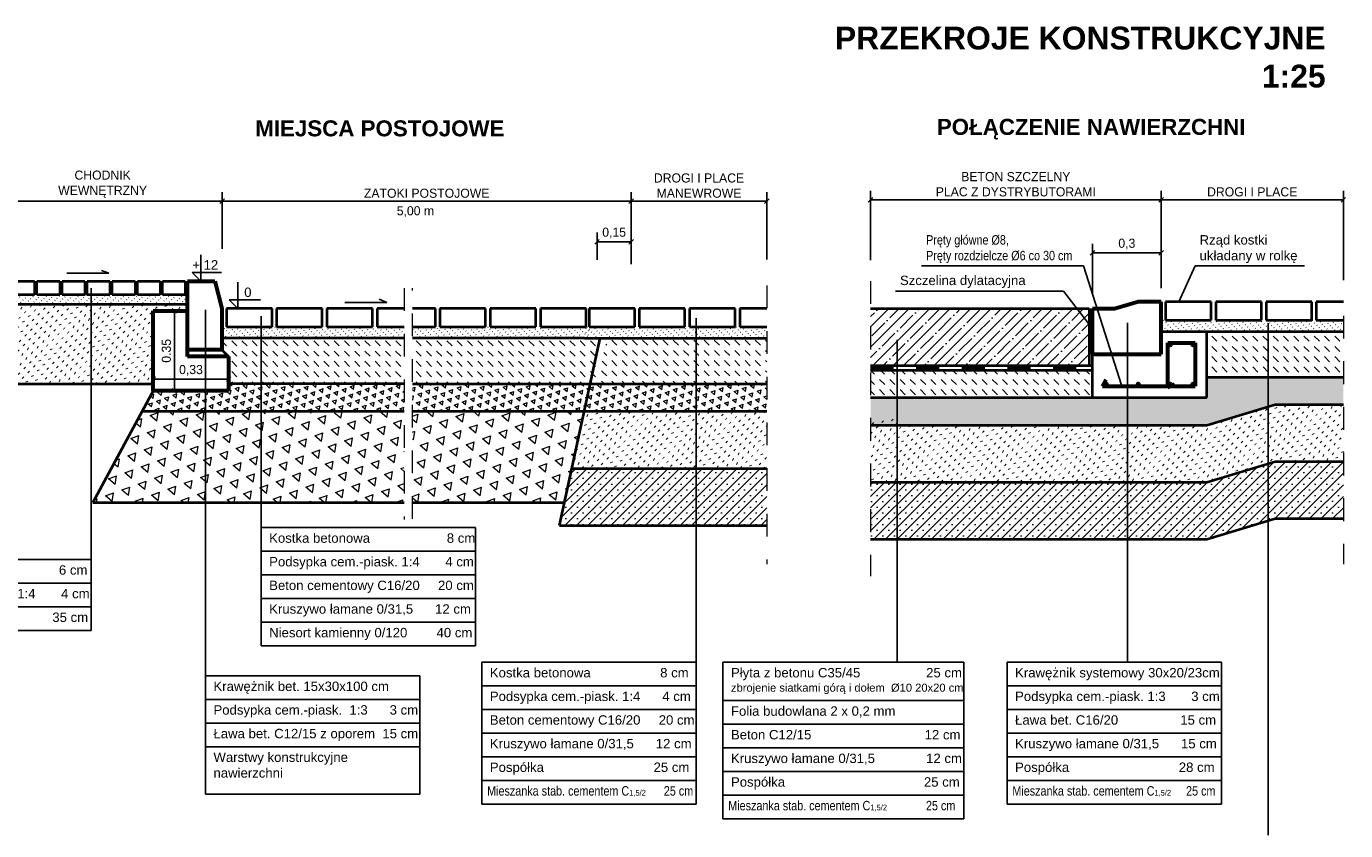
# Model space of a CAD drawing. Header units: millimetres. Extents: x 104.4 to 145.9, y 287.2 to 338.2.
# Tile 11 of 12: x 133.5 to 139.3, y 314.6 to 318.2. Entities that reach past the tile are written whole.
import ezdxf

# ---------------------------------------------------------------- set-up
doc = ezdxf.new("R2010")
doc.units = ezdxf.units.MM
doc.linetypes.add('ACAD_ISO03W100', pattern=[30, 12, -18])
doc.linetypes.add('DASHED2', pattern=[9.525, 6.35, -3.175])
doc.layers.get('0').update_dxf_attribs({"lineweight": 40})
for name, color, linetype, lineweight in [('beton', 5, 'Continuous', 60), ('IZOLACJA', 6, 'ACAD_ISO03W100', 100), ('kostka', 7, 'Continuous', 40), ('kostka mniejsza', 7, 'Continuous', 40), ('opis', 7, 'Continuous', 25), ('POSPÓŁKA', 1, 'Continuous', 40), ('wymiary', 5, 'Continuous', 15), ('wymiaty', 5, 'Continuous', 18), ('wypełnienie', 3, 'Continuous', 13)]:
    doc.layers.add(name, color=color, linetype=linetype, lineweight=lineweight)
doc.dimstyles.new('Copy of ISO-25', dxfattribs={"dimtxt": 0.04, "dimasz": 0.02, "dimexe": 0.04, "dimexo": 0.06, "dimgap": 0.015, "dimtad": 1, "dimtxsty": 'Standard', "dimblk": 'OBLIQUE', "dimcen": 2.5, "dimadec": 0, "dimazin": 0, "dimtfac": 1, "dimtmove": 0, "dimatfit": 3, "dimfxl": 1, "dimarcsym": 0})
pattern_1 = [(45, (-0.660316, -9.613237), (-0.0252569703, 0.0252569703), []), (45, (-0.63506, -9.613237), (-0.0252569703, 0.0252569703), [0, -0.03571875])]
pattern_2 = [(315, (8.407225, 19.820067), (0.0141421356, 0.0141421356), [0.002, -0.012])]

# ---------------------------------------------------------------- blocks, each defined once
blk = doc.blocks.new('_Oblique')
at = {"layer": 'beton', "color": 0, "lineweight": -2}
blk.add_line((-0.5, -0.5), (0.5, 0.5), dxfattribs=at)
blk = doc.blocks.new('*D542')
at = {"layer": 'Defpoints', "color": 0, "transparency": 16777216}
for p in [(136.7339, 317.3901), (136.1401, 317.054), (136.7339, 317.0747)]:
    blk.add_point(p, dxfattribs=at)
at = {"layer": 'wymiary', "color": 0, "lineweight": -2, "transparency": 16777216}
for p, q in [((136.1401, 317.114), (136.1401, 317.4301)), ((136.7339, 317.1347), (136.7339, 317.4301)), ((136.1401, 317.3901), (136.7339, 317.3901))]:
    blk.add_line(p, q, dxfattribs=at)
at = {"layer": 'wymiary', "color": 0, "lineweight": -2, "transparency": 16777216, "xscale": 0.02, "yscale": 0.02, "zscale": 0.02, "rotation": 180}
blk.add_blockref('_Oblique', (136.1401, 317.3901), dxfattribs=at)
at = {"layer": 'wymiary', "color": 0, "lineweight": -2, "transparency": 16777216, "xscale": 0.02, "yscale": 0.02, "zscale": 0.02}
blk.add_blockref('_Oblique', (136.7339, 317.3901), dxfattribs=at)
at = {"layer": 'wymiary', "color": 0, "transparency": 16777216, "insert": (136.437, 317.4585), "char_height": 0.04, "attachment_point": 5}
blk.add_mtext('DROGI I PLACE \\PMANEWROWE', dxfattribs=at)
blk = doc.blocks.new('*D543')
at = {"layer": 'Defpoints', "color": 0, "transparency": 16777216}
for p in [(134.0462, 316.6614), (134.3762, 316.6108), (134.3762, 316.5895)]:
    blk.add_point(p, dxfattribs=at)
at = {"layer": 'wymiary', "color": 0, "lineweight": -2, "transparency": 16777216}
for p, q in [((134.3762, 316.6495), (134.3762, 316.6508)), ((134.0462, 316.6108), (134.3762, 316.6108)), ((134.0462, 316.6014), (134.0462, 316.5708))]:
    blk.add_line(p, q, dxfattribs=at)
at = {"layer": 'wymiary', "color": 0, "lineweight": -2, "transparency": 16777216, "xscale": 0.02, "yscale": 0.02, "zscale": 0.02, "rotation": 180}
blk.add_blockref('_Oblique', (134.0462, 316.6108), dxfattribs=at)
at = {"layer": 'wymiary', "color": 0, "lineweight": -2, "transparency": 16777216, "xscale": 0.02, "yscale": 0.02, "zscale": 0.02}
blk.add_blockref('_Oblique', (134.3762, 316.6108), dxfattribs=at)
at = {"layer": 'wymiary', "color": 0, "transparency": 16777216, "insert": (134.2112, 316.6491), "char_height": 0.04, "attachment_point": 5}
blk.add_mtext('0,33', dxfattribs=at)
blk = doc.blocks.new('*D544')
at = {"layer": 'Defpoints', "color": 0, "transparency": 16777216}
for p in [(134.0632, 316.9098), (134.0462, 316.5598), (134.1383, 316.5598)]:
    blk.add_point(p, dxfattribs=at)
at = {"layer": 'wymiary', "color": 0, "lineweight": -2, "transparency": 16777216}
for p, q in [((134.1232, 316.9098), (134.1783, 316.9098)), ((134.1383, 316.9098), (134.1383, 316.5598)), ((134.1062, 316.5598), (134.1783, 316.5598))]:
    blk.add_line(p, q, dxfattribs=at)
at = {"layer": 'wymiary', "color": 0, "lineweight": -2, "transparency": 16777216, "xscale": 0.02, "yscale": 0.02, "zscale": 0.02}
for p, rotation in [((134.1383, 316.9098), 90), ((134.1383, 316.5598), 270)]:
    blk.add_blockref('_Oblique', p, dxfattribs=dict(at, rotation=rotation))
at = {"layer": 'wymiary', "color": 0, "transparency": 16777216, "insert": (134.1033, 316.7348), "char_height": 0.04, "attachment_point": 5, "rotation": 90}
blk.add_mtext('0.35', dxfattribs=at)
blk = doc.blocks.new('*D545')
at = {"layer": 'Defpoints', "color": 0, "transparency": 16777216}
for p in [(136.1401, 317.3901), (134.3477, 317.1214), (136.1401, 317.054)]:
    blk.add_point(p, dxfattribs=at)
at = {"layer": 'wymiary', "color": 0, "lineweight": -2, "transparency": 16777216}
for p, q in [((134.3477, 317.1814), (134.3477, 317.4301)), ((136.1401, 317.114), (136.1401, 317.4301)), ((134.3477, 317.3901), (136.1401, 317.3901))]:
    blk.add_line(p, q, dxfattribs=at)
at = {"layer": 'wymiary', "color": 0, "lineweight": -2, "transparency": 16777216, "xscale": 0.02, "yscale": 0.02, "zscale": 0.02, "rotation": 180}
blk.add_blockref('_Oblique', (134.3477, 317.3901), dxfattribs=at)
at = {"layer": 'wymiary', "color": 0, "lineweight": -2, "transparency": 16777216, "xscale": 0.02, "yscale": 0.02, "zscale": 0.02}
blk.add_blockref('_Oblique', (136.1401, 317.3901), dxfattribs=at)
at = {"layer": 'wymiary', "color": 0, "transparency": 16777216, "insert": (135.2439, 317.4251), "char_height": 0.04, "attachment_point": 5}
blk.add_mtext('ZATOKI POSTOJOWE', dxfattribs=at)
blk = doc.blocks.new('*D546')
at = {"layer": 'Defpoints', "color": 0, "transparency": 16777216}
for p in [(135.9901, 317.2126), (136.1401, 317.114), (135.9901, 317.074)]:
    blk.add_point(p, dxfattribs=at)
at = {"layer": 'wymiary', "color": 0, "lineweight": -2, "transparency": 16777216}
for p, q in [((135.9901, 317.134), (135.9901, 317.2526)), ((136.1401, 317.2126), (135.9901, 317.2126)), ((136.1401, 317.174), (136.1401, 317.2526))]:
    blk.add_line(p, q, dxfattribs=at)
at = {"layer": 'wymiary', "color": 0, "lineweight": -2, "transparency": 16777216, "xscale": 0.02, "yscale": 0.02, "zscale": 0.02, "rotation": 180}
blk.add_blockref('_Oblique', (135.9901, 317.2126), dxfattribs=at)
at = {"layer": 'wymiary', "color": 0, "lineweight": -2, "transparency": 16777216, "xscale": 0.02, "yscale": 0.02, "zscale": 0.02}
blk.add_blockref('_Oblique', (136.1401, 317.2126), dxfattribs=at)
at = {"layer": 'wymiary', "color": 0, "transparency": 16777216, "insert": (136.0651, 317.2509), "char_height": 0.04, "attachment_point": 5}
blk.add_mtext('0,15', dxfattribs=at)
blk = doc.blocks.new('*D547')
at = {"layer": 'Defpoints', "color": 0, "transparency": 16777216}
for p in [(134.3477, 317.3901), (133.3005, 317.1997), (134.3477, 317.2191)]:
    blk.add_point(p, dxfattribs=at)
at = {"layer": 'wymiary', "color": 0, "lineweight": -2, "transparency": 16777216}
for p, q in [((133.3005, 317.2597), (133.3005, 317.4301)), ((134.3477, 317.2791), (134.3477, 317.4301)), ((133.3005, 317.3901), (134.3477, 317.3901))]:
    blk.add_line(p, q, dxfattribs=at)
at = {"layer": 'wymiary', "color": 0, "lineweight": -2, "transparency": 16777216, "xscale": 0.02, "yscale": 0.02, "zscale": 0.02, "rotation": 180}
blk.add_blockref('_Oblique', (133.3005, 317.3901), dxfattribs=at)
at = {"layer": 'wymiary', "color": 0, "lineweight": -2, "transparency": 16777216, "xscale": 0.02, "yscale": 0.02, "zscale": 0.02}
blk.add_blockref('_Oblique', (134.3477, 317.3901), dxfattribs=at)
at = {"layer": 'wymiary', "color": 0, "transparency": 16777216, "insert": (133.8241, 317.4651), "char_height": 0.04, "attachment_point": 5}
blk.add_mtext('CHODNIK \\PWEWNĘTRZNY', dxfattribs=at)
blk = doc.blocks.new('*D539')
at = {"layer": 'Defpoints', "color": 0, "transparency": 16777216}
for p in [(137.1887, 317.396), (138.4613, 317.1452), (137.1887, 317.072)]:
    blk.add_point(p, dxfattribs=at)
at = {"layer": 'wymiary', "color": 0, "lineweight": -2, "transparency": 16777216}
for p, q in [((137.1887, 317.132), (137.1887, 317.436)), ((138.4613, 317.2052), (138.4613, 317.436)), ((138.4613, 317.396), (137.1887, 317.396))]:
    blk.add_line(p, q, dxfattribs=at)
at = {"layer": 'wymiary', "color": 0, "lineweight": -2, "transparency": 16777216, "xscale": 0.02, "yscale": 0.02, "zscale": 0.02, "rotation": 180}
blk.add_blockref('_Oblique', (137.1887, 317.396), dxfattribs=at)
at = {"layer": 'wymiary', "color": 0, "lineweight": -2, "transparency": 16777216, "xscale": 0.02, "yscale": 0.02, "zscale": 0.02}
blk.add_blockref('_Oblique', (138.4613, 317.396), dxfattribs=at)
at = {"layer": 'wymiary', "color": 0, "transparency": 16777216, "insert": (137.825, 317.4644), "char_height": 0.04, "attachment_point": 5}
blk.add_mtext('BETON SZCZELNY\\PPLAC Z DYSTRYBUTORAMI', dxfattribs=at)
blk = doc.blocks.new('*D540')
at = {"layer": 'Defpoints', "color": 0, "transparency": 16777216}
for p in [(139.2599, 317.396), (138.4613, 317.1452), (139.2599, 316.9848)]:
    blk.add_point(p, dxfattribs=at)
at = {"layer": 'wymiary', "color": 0, "lineweight": -2, "transparency": 16777216}
for p, q in [((138.4613, 317.2052), (138.4613, 317.436)), ((139.2599, 317.0448), (139.2599, 317.436)), ((138.4613, 317.396), (139.2599, 317.396))]:
    blk.add_line(p, q, dxfattribs=at)
at = {"layer": 'wymiary', "color": 0, "lineweight": -2, "transparency": 16777216, "xscale": 0.02, "yscale": 0.02, "zscale": 0.02, "rotation": 180}
blk.add_blockref('_Oblique', (138.4613, 317.396), dxfattribs=at)
at = {"layer": 'wymiary', "color": 0, "lineweight": -2, "transparency": 16777216, "xscale": 0.02, "yscale": 0.02, "zscale": 0.02}
blk.add_blockref('_Oblique', (139.2599, 317.396), dxfattribs=at)
at = {"layer": 'wymiary', "color": 0, "transparency": 16777216, "insert": (138.8606, 317.431), "char_height": 0.04, "attachment_point": 5}
blk.add_mtext('DROGI I PLACE', dxfattribs=at)
blk = doc.blocks.new('A$C0FD45B9F')
at = {"layer": 'beton'}
for p, q in [((0, -0.2), (0, 0)), ((0, 0), (0.1, 0)), ((0.2, 0.03), (0.1, 0)), ((0.3, 0.03), (0.2, 0.03)), ((0.3, -0.2), (0.3, 0.03)), ((0, -0.2), (0.3, -0.2))]:
    blk.add_line(p, q, dxfattribs=at)
blk = doc.blocks.new('*D541')
at = {"layer": 'Defpoints', "color": 0, "transparency": 16777216}
for p in [(138.4613, 317.1641), (138.1613, 316.9198), (138.4613, 316.9498)]:
    blk.add_point(p, dxfattribs=at)
at = {"layer": 'wymiary', "color": 0, "lineweight": -2, "transparency": 16777216}
for p, q in [((138.1613, 316.9798), (138.1613, 317.2041)), ((138.4613, 317.0098), (138.4613, 317.2041)), ((138.1613, 317.1641), (138.4613, 317.1641))]:
    blk.add_line(p, q, dxfattribs=at)
at = {"layer": 'wymiary', "color": 0, "lineweight": -2, "transparency": 16777216, "xscale": 0.02, "yscale": 0.02, "zscale": 0.02, "rotation": 180}
blk.add_blockref('_Oblique', (138.1613, 317.1641), dxfattribs=at)
at = {"layer": 'wymiary', "color": 0, "lineweight": -2, "transparency": 16777216, "xscale": 0.02, "yscale": 0.02, "zscale": 0.02}
blk.add_blockref('_Oblique', (138.4613, 317.1641), dxfattribs=at)
at = {"layer": 'wymiary', "color": 0, "transparency": 16777216, "insert": (138.3113, 317.2025), "char_height": 0.04, "attachment_point": 5}
blk.add_mtext('0,3', dxfattribs=at)

msp = doc.modelspace()

# ---------------------------------------------------------------- hatches: boundary and pattern name
at = {"layer": 'POSPÓŁKA'}
h = msp.add_hatch(dxfattribs=at)
h.set_pattern_fill('ACAD_ISO07W100', color=256, scale=0.007, angle=315, style=0)
h.set_pattern_definition([(315, (-0.660316, -9.673237), (0.0247487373, 0.0247487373), [0.0035, -0.021])])
h.paths.add_polyline_path([(133.2605, 316.6599), (133.1205, 316.6599), (133.0705, 316.5898), (133.2605, 316.5898)])
h.paths.add_polyline_path([(133.7744, 316.9398), (133.3005, 316.9398), (133.3005, 316.7899), (133.3305, 316.7599), (133.3305, 316.6599), (133.2605, 316.6599), (133.2605, 316.5898), (133.7744, 316.5898)])
h.paths.add_polyline_path([(134.0462, 316.9098), (134.1962, 316.9098), (134.1962, 316.9398), (133.7744, 316.9398), (133.7744, 316.5898), (134.0462, 316.5898)])
h = msp.add_hatch(dxfattribs=at)
h.set_pattern_fill('ACAD_ISO07W100', color=256, scale=0.007, angle=315, style=0)
h.set_pattern_definition([(315, (-0.660316, -9.643237), (0.0247487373, 0.0247487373), [0.0035, -0.021])])
h.paths.add_polyline_path([(135.9341, 316.4698), (135.8734, 316.2198), (136.7339, 316.2198), (136.7339, 316.4698)])
h = msp.add_hatch(dxfattribs=at)
h.set_pattern_fill('ACAD_ISO07W100', color=256, scale=0.007, angle=315, style=0)
h.set_pattern_definition([(315, (-0.660316, -9.613237), (0.0247487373, 0.0247487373), [0.0035, -0.021])])
h.paths.add_polyline_path([(137.3046, 316.4398), (137.1887, 316.4398), (137.1887, 316.1598), (137.3046, 316.1598)])
h.paths.add_polyline_path([(138.3139, 316.4098), (137.3046, 316.4098), (137.3046, 316.1598), (138.3139, 316.1598)])
h.paths.add_polyline_path([(138.9302, 316.4907), (138.6613, 316.4098), (138.32, 316.4098), (138.3139, 316.1598), (138.6613, 316.1598), (138.9302, 316.2407)])
h.paths.add_polyline_path([(139.2521, 316.4998), (138.9528, 316.4998), (138.9302, 316.4907), (138.9302, 316.2407), (138.9606, 316.2498), (139.2599, 316.2498)])
at = {"layer": 'wypełnienie'}
h = msp.add_hatch(dxfattribs=at)
h.set_pattern_fill('ACAD_ISO07W100', color=256, scale=0.004, angle=315, style=0)
h.set_pattern_definition([(225, (263.13636, 20.43094), (-0.0141421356, 0.0141421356), [0.002, -0.012])])
h.paths.add_polyline_path([(133.3005, 316.9798), (134.1962, 316.9798), (134.1962, 316.9398), (133.3005, 316.9398)])
h = msp.add_hatch(dxfattribs=at)
h.set_pattern_fill('ANSI35', color=256, scale=0.01, style=0)
h.set_pattern_definition([(45, (-7.713407, 21.78793), (-0.04490128, 0.04490128), []), (45, (-7.668505, 21.78793), (-0.04490128, 0.04490128), [0.079375, -0.015875, 0, -0.015875])])
h.paths.add_polyline_path([(138.1463, 316.8998), (138.1413, 316.9198), (137.1887, 316.9198), (137.1887, 316.6698), (138.1463, 316.6698)])
h = msp.add_hatch(dxfattribs=at)
h.set_pattern_fill('ACAD_ISO07W100', color=256, scale=0.004, angle=315, style=0)
h.set_pattern_definition([(315, (11.321338, 20.575163), (0.0141421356, 0.0141421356), [0.002, -0.012])])
h.paths.add_polyline_path([(139.2599, 316.8198), (139.2599, 316.8698), (138.7556, 316.8698), (138.7556, 316.8198)])
h.paths.add_polyline_path([(138.7556, 316.8198), (138.7556, 316.8698), (138.4613, 316.8698), (138.4613, 316.8198)])
h = msp.add_hatch(dxfattribs=at)
h.set_pattern_fill('ACAD_ISO07W100', color=256, scale=0.004, angle=315, style=0)
h.set_pattern_definition(pattern_2)
h.paths.add_polyline_path([(135.1448, 316.8398), (134.5187, 316.8398), (134.5187, 316.7898), (135.1448, 316.7898)])
h.paths.add_polyline_path([(134.5187, 316.8398), (134.3477, 316.8398), (134.3477, 316.7898), (134.5187, 316.7898)])
h = msp.add_hatch(dxfattribs=at)
h.set_pattern_fill('ACAD_ISO07W100', color=256, scale=0.004, angle=315, style=0)
h.set_pattern_definition(pattern_2)
h.paths.add_polyline_path([(135.9553, 316.8398), (135.182, 316.8398), (135.182, 316.7898), (135.9553, 316.7898)])
h = msp.add_hatch(dxfattribs=at)
h.set_pattern_fill('ACAD_ISO07W100', color=256, scale=0.004, angle=315, style=0)
h.set_pattern_definition([(315, (8.79538, 20.545163), (0.0141421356, 0.0141421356), [0.002, -0.012])])
h.paths.add_polyline_path([(136.7339, 316.7898), (136.7339, 316.8398), (136.2296, 316.8398), (136.2296, 316.7898)])
h.paths.add_polyline_path([(136.2296, 316.7898), (136.2296, 316.8398), (135.9353, 316.8398), (135.9353, 316.7898)])
h = msp.add_hatch(dxfattribs=at)
h.set_pattern_fill('DASH', color=256, scale=0.01, angle=315, style=0)
h.set_pattern_definition([(315, (12.106662, 29.385903), (0.0449012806, -1e-17), [0.03175, -0.03175])])
h.paths.add_polyline_path([(139.2599, 316.8198), (138.6613, 316.8198), (138.6613, 316.6198), (139.2599, 316.6198)])
h = msp.add_hatch(dxfattribs=at)
h.set_pattern_fill('DASH', color=256, scale=0.01, angle=315, style=0)
h.paths.add_polyline_path([(135.1448, 316.7898), (134.5187, 316.7898), (134.5187, 316.5898), (135.1448, 316.5898)])
h.paths.add_polyline_path([(134.5187, 316.7898), (134.3462, 316.7898), (134.3462, 316.7398), (134.3762, 316.7098), (134.3762, 316.5898), (134.5187, 316.5898)])
h = msp.add_hatch(dxfattribs=at)
h.set_pattern_fill('DASH', color=256, scale=0.01, angle=315, style=0)
h.paths.add_polyline_path([(135.9901, 316.7898), (135.182, 316.7898), (135.182, 316.5898), (135.9901, 316.5898)])
h = msp.add_hatch(dxfattribs=at)
h.set_pattern_fill('DASH', color=256, scale=0.01, angle=315, style=0)
h.set_pattern_definition([(315, (0.498108, 44.949296), (0.0449012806, -1e-17), [0.03175, -0.03175])])
h.paths.add_polyline_path([(136.5613, 316.7898), (136.0338, 316.7898), (135.9901, 316.5898), (136.5613, 316.5898)])
h.paths.add_polyline_path([(136.7339, 316.7898), (136.5613, 316.7898), (136.5613, 316.5898), (136.7339, 316.5898)])
h = msp.add_hatch(dxfattribs=at)
h.set_pattern_fill('DASH', color=256, scale=0.01, angle=315, style=0)
h.set_pattern_definition([(315, (-7.713407, 21.78793), (0.0449012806, -1e-17), [0.03175, -0.03175])])
h.paths.add_polyline_path([(137.6764, 316.6498), (137.1887, 316.6498), (137.1887, 316.5298), (137.6764, 316.5298)])
h.paths.add_polyline_path([(138.1613, 316.6498), (137.6764, 316.6498), (137.6764, 316.5298), (138.1613, 316.5298)])
h = msp.add_hatch(dxfattribs=at)
h.set_pattern_fill('TRIANG', color=256, scale=0.004, angle=20, style=0)
h.paths.add_polyline_path([(137.6764, 316.5298), (137.1887, 316.5298), (137.1887, 316.4098), (137.6764, 316.4098)])
h.paths.add_polyline_path([(138.9523, 316.4973), (139.086, 316.4998), (139.086, 316.6198), (138.6613, 316.6198), (138.6613, 316.5298), (137.6764, 316.5298), (137.6764, 316.4098), (138.6613, 316.4098)])
h.paths.add_polyline_path([(139.2599, 316.6198), (139.086, 316.6198), (139.086, 316.4998), (139.2599, 316.4998)])
h = msp.add_hatch(dxfattribs=at)
h.set_pattern_fill('TRIANG', color=256, scale=0.004, angle=20, style=0)
h.paths.add_polyline_path([(135.1448, 316.5898), (134.5187, 316.5898), (134.5187, 316.4698), (135.1448, 316.4698)])
h.paths.add_polyline_path([(134.5187, 316.5898), (134.3762, 316.5898), (134.3762, 316.5598), (134.2747, 316.5598), (134.2747, 316.4698), (134.5187, 316.4698)])
h.paths.add_polyline_path([(134.2747, 316.5598), (134.0462, 316.5598), (133.9976, 316.4698), (134.2747, 316.4698)])
h = msp.add_hatch(dxfattribs=at)
h.set_pattern_fill('TRIANG', color=256, scale=0.004, angle=20, style=0)
h.paths.add_polyline_path([(135.9601, 316.5898), (135.182, 316.5898), (135.182, 316.4698), (135.9341, 316.4698)])
h = msp.add_hatch(dxfattribs=at)
h.set_pattern_fill('TRIANG', color=256, scale=0.004, angle=20, style=0)
h.set_pattern_definition([(80, (0.498108, 44.949296), (-0.0291862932, 0.024490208), [0.01905, -0.01905]), (140, (0.498108, 44.949296), (-0.035802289, -0.0130309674), [0.01905, -0.01905]), (20, (0.483515, 44.96154), (0.0066159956, 0.0375211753), [0.01905, -0.01905])])
h.paths.add_polyline_path([(136.7339, 316.5898), (136.5613, 316.5898), (136.5613, 316.4698), (136.7339, 316.4698)])
h.paths.add_polyline_path([(135.9601, 316.5898), (135.9341, 316.4698), (136.5613, 316.4698), (136.5613, 316.5898)])
h = msp.add_hatch(dxfattribs=at)
h.set_pattern_fill('TRIANG', color=256, scale=0.008, angle=20, style=0)
h.paths.add_polyline_path([(134.2747, 316.4698), (133.9976, 316.4698), (133.7813, 316.0698), (134.2747, 316.0698)])
h.paths.add_polyline_path([(134.5187, 316.4698), (134.2747, 316.4698), (134.2747, 316.0698), (134.5187, 316.0698)])
h.paths.add_polyline_path([(135.1448, 316.4698), (134.5187, 316.4698), (134.5187, 316.0698), (135.1448, 316.0698)])
h = msp.add_hatch(dxfattribs=at)
h.set_pattern_fill('TRIANG', color=256, scale=0.008, angle=20, style=0)
h.paths.add_polyline_path([(135.9341, 316.4698), (135.182, 316.4698), (135.182, 316.0698), (135.8473, 316.0698)])
h = msp.add_hatch(dxfattribs=at)
h.set_pattern_fill('SACNCR', color=256, scale=0.015, style=0)
h.set_pattern_definition(pattern_1)
h.paths.add_polyline_path([(135.8799, 316.2198), (135.8257, 315.9698), (136.7339, 315.9698), (136.7339, 316.2198)])
h = msp.add_hatch(dxfattribs=at)
h.set_pattern_fill('SACNCR', color=256, scale=0.015, style=0)
h.set_pattern_definition(pattern_1)
h.paths.add_polyline_path([(137.3046, 316.1598), (137.1887, 316.1598), (137.1887, 315.9098), (137.3046, 315.9098)])
h.paths.add_polyline_path([(137.3046, 316.1598), (137.3046, 315.9098), (138.6613, 315.9098), (138.9302, 315.9907), (138.9302, 316.2407), (138.6613, 316.1598)])
h.paths.add_polyline_path([(139.2599, 316.2498), (138.9606, 316.2498), (138.9302, 316.2407), (138.9302, 315.9907), (138.9606, 315.9998), (139.2599, 315.9998)])

# ---------------------------------------------------------------- linework, layer by layer
at = {"linetype": 'DASHED2', "lineweight": 13, "ltscale": 0.01}
for p, q in [((137.1887, 317.0405), (137.1887, 315.748)), ((139.2599, 316.8888), (139.2599, 315.7999))]:
    msp.add_line(p, q, dxfattribs=at)
at = {"linetype": 'DASHED2', "lineweight": 20, "ltscale": 0.01}
for p, q in [((135.1448, 317.0093), (135.1448, 315.9959)), ((135.182, 315.9987), (135.182, 317.0093)), ((136.7339, 317.0212), (136.7339, 315.8002))]:
    msp.add_line(p, q, dxfattribs=at)
for p, q in [((133.3005, 316.9398), (134.1962, 316.9398)), ((137.1887, 316.9198), (138.1463, 316.9198)), ((138.1463, 316.9198), (138.1463, 316.6698)), ((138.4613, 316.8198), (139.2599, 316.8198)), ((138.6613, 316.5298), (138.6613, 316.8198)), ((135.1448, 316.7898), (134.3462, 316.7898)), ((134.3462, 316.7398), (134.3762, 316.7098)), ((135.9353, 316.7898), (135.182, 316.7898)), ((135.8257, 315.9698), (136.0035, 316.7898)), ((135.9353, 316.7898), (136.7339, 316.7898)), ((138.1613, 316.5298), (138.1613, 316.7198)), ((137.1887, 316.6698), (138.1613, 316.6698)), ((137.1887, 316.6498), (138.1613, 316.6498)), ((138.6613, 316.6198), (139.2599, 316.6198)), ((133.0705, 316.5898), (134.0462, 316.5898)), ((135.1448, 316.5898), (134.3762, 316.5898)), ((135.182, 316.5898), (136.7339, 316.5898)), ((134.0462, 316.5598), (133.7813, 316.0698)), ((137.1887, 316.5298), (138.6613, 316.5298)), ((133.9976, 316.4698), (135.1448, 316.4698)), ((135.182, 316.4698), (136.7339, 316.4698)), ((138.6613, 316.4098), (138.9606, 316.4998)), ((138.9606, 316.4998), (139.2599, 316.4998)), ((137.1887, 316.4098), (138.6613, 316.4098)), ((135.8799, 316.2198), (136.7339, 316.2198)), ((138.6613, 316.1598), (138.9606, 316.2498)), ((138.9606, 316.2498), (139.2599, 316.2498)), ((137.1887, 316.1598), (138.6613, 316.1598)), ((133.7813, 316.0698), (135.1448, 316.0698)), ((135.182, 316.0698), (135.8473, 316.0698)), ((138.6613, 315.9098), (138.9606, 315.9998)), ((138.9606, 315.9998), (139.2599, 315.9998)), ((135.8257, 315.9698), (136.7339, 315.9698)), ((137.1887, 315.9098), (138.6613, 315.9098))]:
    msp.add_line(p, q)
for centre in [(138.5013, 316.7598), (138.6013, 316.7598), (138.2213, 316.5898), (138.3613, 316.5898), (138.5013, 316.5898), (138.6013, 316.5898)]:
    msp.add_circle(centre, 0.005)
at = {"layer": 'beton'}
for p, q in [((134.1962, 317.0398), (134.3162, 317.0398)), ((134.1962, 316.7398), (134.1962, 317.0398)), ((134.3162, 317.0398), (134.3462, 316.9198)), ((134.0462, 316.5598), (134.0462, 316.9098)), ((134.0462, 316.9098), (134.1962, 316.9098)), ((134.3462, 316.9198), (134.3462, 316.7398)), ((134.3462, 316.7398), (134.1962, 316.7398)), ((134.1962, 316.7098), (134.1962, 316.7398)), ((138.4913, 316.7698), (138.6113, 316.7698)), ((138.4913, 316.5735), (138.4913, 316.7698)), ((138.6113, 316.7698), (138.6113, 316.5798)), ((134.3762, 316.7098), (134.1962, 316.7098)), ((134.3762, 316.7098), (134.3762, 316.5598)), ((138.2049, 316.5798), (138.2201, 316.6095)), ((138.2049, 316.5798), (138.6113, 316.5798)), ((138.4913, 316.5735), (138.521, 316.5886)), ((134.3762, 316.5598), (134.0462, 316.5598))]:
    msp.add_line(p, q, dxfattribs=at)
at = {"layer": 'IZOLACJA', "ltscale": 0.003}
msp.add_line((137.1887, 316.6598), (138.1613, 316.6598), dxfattribs=at)
at = {"layer": 'kostka'}
for p, q in [((134.3662, 316.9198), (134.3662, 316.8398)), ((134.5662, 316.9198), (134.3662, 316.9198)), ((134.5662, 316.8398), (134.5662, 316.9198)), ((134.7862, 316.9198), (134.5862, 316.9198)), ((134.5862, 316.9198), (134.5862, 316.8398)), ((134.7862, 316.8398), (134.7862, 316.9198)), ((135.0062, 316.9198), (134.8062, 316.9198)), ((134.8062, 316.9198), (134.8062, 316.8398)), ((135.0062, 316.8398), (135.0062, 316.9198)), ((135.0262, 316.9198), (135.0262, 316.8398)), ((135.1448, 316.9198), (135.0262, 316.9198)), ((135.282, 316.9198), (135.182, 316.9198)), ((135.282, 316.8398), (135.282, 316.9198)), ((135.302, 316.9198), (135.302, 316.8398)), ((135.502, 316.9198), (135.302, 316.9198)), ((135.502, 316.8398), (135.502, 316.9198)), ((135.522, 316.9198), (135.522, 316.8398)), ((135.722, 316.9198), (135.522, 316.9198)), ((135.722, 316.8398), (135.722, 316.9198)), ((135.742, 316.9198), (135.742, 316.8398)), ((135.942, 316.9198), (135.742, 316.9198)), ((135.942, 316.8398), (135.942, 316.9198)), ((136.1553, 316.9198), (135.9553, 316.9198)), ((135.9553, 316.9198), (135.9553, 316.8398)), ((136.1553, 316.8398), (136.1553, 316.9198)), ((136.3753, 316.9198), (136.1753, 316.9198)), ((136.1753, 316.9198), (136.1753, 316.8398)), ((136.3753, 316.8398), (136.3753, 316.9198)), ((136.3953, 316.9198), (136.3953, 316.8398)), ((136.5953, 316.9198), (136.3953, 316.9198)), ((136.5953, 316.8398), (136.5953, 316.9198)), ((136.7339, 316.9198), (136.6153, 316.9198)), ((136.6153, 316.9198), (136.6153, 316.8398)), ((138.4813, 316.9498), (138.4813, 316.8698)), ((138.6813, 316.9498), (138.4813, 316.9498)), ((138.6813, 316.8698), (138.6813, 316.9498)), ((138.9013, 316.9498), (138.7013, 316.9498)), ((138.7013, 316.9498), (138.7013, 316.8698)), ((138.9013, 316.8698), (138.9013, 316.9498)), ((139.1213, 316.9498), (138.9213, 316.9498)), ((138.9213, 316.9498), (138.9213, 316.8698)), ((139.1213, 316.8698), (139.1213, 316.9498)), ((139.1413, 316.9498), (139.1413, 316.8698)), ((139.2599, 316.9498), (139.1413, 316.9498)), ((138.4813, 316.8698), (138.6813, 316.8698)), ((138.7013, 316.8698), (138.9013, 316.8698)), ((138.9213, 316.8698), (139.1213, 316.8698)), ((139.1413, 316.8698), (139.2599, 316.8698)), ((134.3662, 316.8398), (134.5662, 316.8398)), ((134.5862, 316.8398), (134.7862, 316.8398)), ((134.8062, 316.8398), (135.0062, 316.8398)), ((135.0262, 316.8398), (135.1448, 316.8398)), ((135.182, 316.8398), (135.282, 316.8398)), ((135.302, 316.8398), (135.502, 316.8398)), ((135.522, 316.8398), (135.722, 316.8398)), ((135.742, 316.8398), (135.942, 316.8398)), ((135.9553, 316.8398), (136.1553, 316.8398)), ((136.1753, 316.8398), (136.3753, 316.8398)), ((136.3953, 316.8398), (136.5953, 316.8398)), ((136.6153, 316.8398), (136.7339, 316.8398))]:
    msp.add_line(p, q, dxfattribs=at)
at = {"layer": 'kostka mniejsza'}
for p, q in [((133.4262, 317.0398), (133.5262, 317.0398)), ((133.5262, 317.0398), (133.5262, 316.9798)), ((133.5362, 316.9798), (133.5362, 317.0398)), ((133.5362, 317.0398), (133.6362, 317.0398)), ((133.6362, 317.0398), (133.6362, 316.9798)), ((133.6462, 317.0398), (133.7462, 317.0398)), ((133.6462, 316.9798), (133.6462, 317.0398)), ((133.7462, 317.0398), (133.7462, 316.9798)), ((133.7562, 316.9798), (133.7562, 317.0398)), ((133.7562, 317.0398), (133.8562, 317.0398)), ((133.8562, 317.0398), (133.8562, 316.9798)), ((133.8662, 317.0398), (133.9662, 317.0398)), ((133.8662, 316.9798), (133.8662, 317.0398)), ((133.9662, 317.0398), (133.9662, 316.9798)), ((133.9762, 317.0398), (134.0762, 317.0398)), ((133.9762, 316.9798), (133.9762, 317.0398)), ((134.0762, 317.0398), (134.0762, 316.9798)), ((134.0862, 316.9798), (134.0862, 317.0398)), ((134.0862, 317.0398), (134.1862, 317.0398)), ((134.1862, 317.0398), (134.1862, 316.9798)), ((133.5262, 316.9798), (133.4262, 316.9798)), ((133.6362, 316.9798), (133.5362, 316.9798)), ((133.7462, 316.9798), (133.6462, 316.9798)), ((133.8562, 316.9798), (133.7562, 316.9798)), ((133.9662, 316.9798), (133.8662, 316.9798)), ((134.0762, 316.9798), (133.9762, 316.9798)), ((134.1862, 316.9798), (134.0862, 316.9798))]:
    msp.add_line(p, q, dxfattribs=at)
at = {"layer": 'opis'}
for p, q in [((134.255, 317.0398), (134.255, 317.155)), ((133.8516, 317.0748), (133.819, 317.0873)), ((138.1222, 317.1077), (137.4123, 317.1077)), ((138.2891, 316.5798), (138.1222, 317.1077)), ((138.6102, 317.1077), (138.5397, 316.9498)), ((139.0894, 317.1077), (138.6102, 317.1077)), ((133.8516, 317.0748), (133.6676, 317.0748)), ((134.2169, 317.0779), (134.3448, 317.0779)), ((134.255, 317.0398), (134.2169, 317.0779)), ((134.4161, 316.9198), (134.4161, 317.035)), ((133.7744, 315.8206), (133.7744, 317.0098)), ((138.0337, 316.9957), (137.2975, 316.9957)), ((138.0337, 316.9957), (138.1534, 316.8413)), ((134.2747, 316.9138), (134.2747, 315.311)), ((134.3781, 316.9579), (134.5158, 316.9579)), ((134.4161, 316.9198), (134.3781, 316.9579)), ((134.8849, 316.947), (135.0689, 316.947)), ((135.0689, 316.947), (135.0363, 316.9605)), ((134.5187, 315.9604), (134.5187, 316.8872)), ((136.4245, 315.3706), (136.4245, 316.8775)), ((138.3139, 315.3706), (138.3139, 316.8568)), ((138.9302, 316.8555), (138.9302, 314.6134)), ((137.3046, 316.783), (137.3046, 315.3706)), ((135.4578, 315.9604), (134.5187, 315.9604)), ((134.5187, 315.4426), (134.5187, 315.9604)), ((135.4578, 315.4426), (135.4578, 315.9604)), ((133.7744, 315.8206), (132.8354, 315.8206)), ((133.7744, 315.5099), (133.7744, 315.8206)), ((135.4578, 315.8568), (134.5187, 315.8568)), ((135.4578, 315.7532), (134.5187, 315.7532)), ((133.7744, 315.717), (132.8354, 315.717)), ((135.4578, 315.6497), (134.5187, 315.6497)), ((133.7744, 315.6135), (132.8354, 315.6135)), ((133.7744, 315.6135), (132.8354, 315.6135)), ((135.4578, 315.5461), (134.5187, 315.5461)), ((133.7744, 315.5099), (132.8354, 315.5099)), ((135.4578, 315.4426), (134.5187, 315.4426)), ((135.4578, 315.4426), (134.5187, 315.4426)), ((136.4245, 315.3706), (135.4855, 315.3706)), ((135.4855, 314.7492), (135.4855, 315.3706)), ((136.4245, 315.3706), (136.4245, 314.7492)), ((136.542, 315.3706), (136.542, 314.6847)), ((137.5979, 315.3706), (136.542, 315.3706)), ((137.5979, 314.6847), (137.5979, 315.3706)), ((138.7258, 315.3706), (137.7867, 315.3706)), ((137.7867, 314.7492), (137.7867, 315.3706)), ((138.7258, 314.7492), (138.7258, 315.3706)), ((135.2138, 315.311), (134.2747, 315.311)), ((134.2747, 314.7932), (134.2747, 315.311)), ((135.2138, 314.7932), (135.2138, 315.311)), ((136.4245, 315.267), (135.4855, 315.267)), ((138.7258, 315.267), (137.7867, 315.267)), ((135.2138, 315.2074), (134.2747, 315.2074)), ((137.5979, 315.2025), (136.542, 315.2025)), ((136.4245, 315.1635), (135.4855, 315.1635)), ((138.7258, 315.1635), (137.7867, 315.1635)), ((135.2138, 315.1038), (134.2747, 315.1038)), ((136.4245, 315.0599), (135.4855, 315.0599)), ((137.5979, 315.099), (136.542, 315.099)), ((138.7258, 315.0599), (137.7867, 315.0599)), ((135.2138, 315.0003), (134.2747, 315.0003)), ((136.4245, 314.9563), (135.4855, 314.9563)), ((137.5979, 314.9954), (136.542, 314.9954)), ((138.7258, 314.9563), (137.7867, 314.9563)), ((137.5979, 314.8918), (136.542, 314.8918)), ((136.4245, 314.8528), (135.4855, 314.8528)), ((138.7258, 314.8528), (137.7867, 314.8528)), ((135.2138, 314.7932), (134.2747, 314.7932)), ((135.2138, 314.7932), (134.2747, 314.7932)), ((137.5979, 314.7883), (136.542, 314.7883)), ((136.4245, 314.7492), (135.4855, 314.7492)), ((138.7258, 314.7492), (137.7867, 314.7492)), ((137.5979, 314.6847), (136.542, 314.6847))]:
    msp.add_line(p, q, dxfattribs=at)

# ---------------------------------------------------------------- block references
at = {"layer": 'beton'}
msp.add_blockref('A$C0FD45B9F', (138.1613, 316.9198), dxfattribs=at)

# ---------------------------------------------------------------- texts
at = {"layer": 'opis'}
for s, insert, char_height, width, attachment_point in [('{\\fArial|b1|i0|c238|p34;PRZEKROJE KONSTRUKCYJNE\\P1:25}', (139.1824, 318.021), 0.1, 3.040553, 6), ('{\\fArial|b1|i0|c238|p34;MIEJSCA POSTOJOWE }', (135.0386, 317.6735), 0.07, 2.265321, 8), ('{\\fArial|b1|i0|c238|p34;POŁĄCZENIE NAWIERZCHNI}', (138.1551, 317.6603), 0.07, 2.265321, 8), ('{\\fArial Narrow|b0|i0|c238|p34;Pręty główne %%C8, \\PPręty rozdzielcze %%C6 co 30 cm }', (137.432, 317.2415), 0.04125, 0.9041, 1), ('{\\fArial|b0|i0|c238|p34;Rząd kostki \\Pukładany w rolkę}', (138.63, 317.2415), 0.04125, 0.9041, 1), ('{\\fArial|b0|i0|c238|p34;+ 12}', (134.2165, 317.132), 0.04125, 0.288974, 1), ('{\\fArial|b0|i0|c238|p34;Szczelina dylatacyjna }', (137.3172, 317.0641), 0.04125, 0.9041, 1), ('{\\fArial|b0|i0|c238|p34;Kostka betonowa                     8 cm }', (134.5537, 315.9351), 0.04125, 0.9041, 1), ('{\\fArial|b0|i0|c238|p34;Podsypka cem.-piask. 1:4       4 cm}', (134.5537, 315.8316), 0.04125, 0.9041, 1), ('{\\fArial|b0|i0|c238|p34;Kostka betonowa                    6 cm }', (132.8704, 315.7953), 0.04125, 0.9041, 1), ('{\\fArial|b0|i0|c238|p34;Podsypka cem.-piask. 1:4       4 cm}', (132.8704, 315.6918), 0.04125, 0.9041, 1), ('{\\fArial|b0|i0|c238|p34;Beton cementowy C16/20     20 cm}', (134.5537, 315.728), 0.04125, 0.9041, 1), ('{\\fArial|b0|i0|c238|p34;Pospółka                               35 cm }', (132.8704, 315.5882), 0.04125, 0.904064, 1), ('{\\fArial|b0|i0|c238|p34;Kruszywo łamane 0/31,5      12 cm}', (134.5537, 315.6244), 0.04125, 0.904064, 1), ('{\\fArial|b0|i0|c238|p34;Niesort kamienny 0/120        40 cm }', (134.5537, 315.5209), 0.04125, 1.020997, 1), ('{\\fArial|b0|i0|c238|p34;Kostka betonowa                   8 cm }', (135.5205, 315.3453), 0.04125, 0.9041, 1), ('{\\fArial|b0|i0|c238|p34;Płyta z betonu C35/45                  25 cm\\P\\H0.84848x;zbrojenie siatkami górą i dołem  %%C10 20x20 cm }', (136.5769, 315.3453), 0.04125, 1.021, 1), ('{\\fArial|b0|i0|c238|p34;Krawężnik systemowy 30x20/23cm}', (137.8217, 315.3453), 0.04125, 0.9041, 1), ('{\\fArial|b0|i0|c238|p34;Krawężnik bet. 15x30x100 cm }', (134.3097, 315.2857), 0.04125, 0.9041, 1), ('{\\fArial|b0|i0|c238|p34;Podsypka cem.-piask. 1:4      4 cm}', (135.5205, 315.2418), 0.04125, 0.9041, 1), ('{\\fArial|b0|i0|c238|p34;Podsypka cem.-piask. 1:3       3 cm}', (137.8217, 315.2418), 0.04125, 0.9041, 1), ('{\\fArial|b0|i0|c238|p34;Podsypka cem.-piask.  1:3      3 cm}', (134.3097, 315.1822), 0.04125, 0.9041, 1), ('{\\fArial|b0|i0|c238|p34;Folia budowlana 2 x 0,2 mm}', (136.5769, 315.1773), 0.04125, 1.021, 1), ('{\\fArial|b0|i0|c238|p34;Beton cementowy C16/20     20 cm}', (135.5205, 315.1382), 0.04125, 0.9041, 1), ('{\\fArial|b0|i0|c238|p34;Ława bet. C16/20                 15 cm}', (137.8217, 315.1382), 0.04125, 0.9041, 1), ('{\\fArial|b0|i0|c238|p34;Ława bet. C12/15 z oporem  15 cm}', (134.3097, 315.0786), 0.04125, 0.9041, 1), ('{\\fArial|b0|i0|c238|p34;Beton C12/15                               12 cm}', (136.5769, 315.0737), 0.04125, 1.02102, 1), ('{\\fArial|b0|i0|c238|p34;Kruszywo łamane 0/31,5      12 cm}', (135.5205, 315.0346), 0.04125, 0.904064, 1), ('{\\fArial|b0|i0|c238|p34;Kruszywo łamane 0/31,5      15 cm}', (137.8217, 315.0346), 0.04125, 0.904064, 1), ('{\\fArial|b0|i0|c238|p34;Warstwy konstrukcyjne \\Pnawierzchni }', (134.3097, 314.975), 0.04125, 0.904064, 1), ('{\\fArial|b0|i0|c238|p34;Kruszywo łamane 0/31,5              12 cm}', (136.5769, 314.9701), 0.04125, 1.02102, 1), ('{\\fArial|b0|i0|c238|p34;Pospółka                              25 cm }', (135.5205, 314.9311), 0.04125, 1.020997, 1), ('{\\fArial|b0|i0|c238|p34;Pospółka                              28 cm }', (137.8217, 314.9311), 0.04125, 0.904064, 1), ('{\\fArial Narrow|b0|i0|c238|p34;Mieszanka stab. cementem C\\H0.60606x;1,5/2\\H1.65x;      25 cm }', (135.5086, 314.8275), 0.04125, 1.039932, 1), ('{\\fArial|b0|i0|c238|p34;Pospółka                                      25 cm }', (136.5769, 314.8666), 0.04125, 1.020997, 1), ('{\\fArial Narrow|b0|i0|c238|p34;Mieszanka stab. cementem C\\H0.60606x;1,5/2\\H1.65x;     25 cm }', (137.8098, 314.8275), 0.04125, 1.039932, 1), ('{\\fArial Narrow|b0|i0|c238|p34;Mieszanka stab. cementem C\\H0.60606x;1,5/2\\H1.65x;             25 cm }', (136.5651, 314.763), 0.04125, 1.039932, 1)]:
    msp.add_mtext(s, dxfattribs=dict(at, insert=insert, char_height=char_height, width=width, attachment_point=attachment_point))
at = {"layer": 'opis', "extrusion": (0, 0, -1), "insert": (134.4764, 317.012), "char_height": 0.04125, "width": 0.1614, "attachment_point": 1, "text_direction": (-1, 0, 0)}
msp.add_mtext('{\\fArial|b0|i0|c238|p34;0}', dxfattribs=at)
at = {"layer": 'wymiaty', "insert": (135.1944, 317.3447), "char_height": 0.04, "attachment_point": 5}
msp.add_mtext('5,00 m', dxfattribs=at)

# ---------------------------------------------------------------- dimensions: what is measured, and where the dimension line sits
at = {"layer": 'wymiary'}
for base, p1, p2, text, picture, middle in [((137.1887, 317.396), (138.4613, 317.1452), (137.1887, 317.072), 'BETON SZCZELNY\\PPLAC Z DYSTRYBUTORAMI', '*D539', (137.825, 317.396)), ((136.7339, 317.3901), (136.1401, 317.054), (136.7339, 317.0747), 'DROGI I PLACE \\PMANEWROWE', '*D542', (136.437, 317.3901))]:
    dim = msp.add_linear_dim(base=base, p1=p1, p2=p2, text=text, dimstyle='Copy of ISO-25', dxfattribs=at)
    dim.commit()
    dim.dimension.update_dxf_attribs({"geometry": picture, "text_midpoint": middle, "dimtype": 160})
for base, p1, p2, text, picture, middle in [((134.3477, 317.3901), (133.3005, 317.1997), (134.3477, 317.2191), 'CHODNIK \\PWEWNĘTRZNY', '*D547', (133.8241, 317.4651)), ((139.2599, 317.396), (138.4613, 317.1452), (139.2599, 316.9848), 'DROGI I PLACE', '*D540', (138.8606, 317.431)), ((136.1401, 317.3901), (134.3477, 317.1214), (136.1401, 317.054), 'ZATOKI POSTOJOWE', '*D545', (135.2439, 317.4251))]:
    dim = msp.add_linear_dim(base=base, p1=p1, p2=p2, text=text, dimstyle='Copy of ISO-25', dxfattribs=at)
    dim.commit()
    dim.dimension.update_dxf_attribs({"geometry": picture, "text_midpoint": middle})
dim = msp.add_linear_dim(base=(135.9901, 317.2126), p1=(136.1401, 317.114), p2=(135.9901, 317.074), dimstyle='Copy of ISO-25', dxfattribs=at)
dim.commit()
dim.dimension.update_dxf_attribs({"geometry": '*D546', "text_midpoint": (136.0651, 317.2126), "dimtype": 160})
for base, p1, p2, picture, middle in [((138.4613, 317.1641), (138.1613, 316.9198), (138.4613, 316.9498), '*D541', (138.3113, 317.2025)), ((134.3762, 316.6108), (134.0462, 316.6614), (134.3762, 316.5895), '*D543', (134.2112, 316.6491))]:
    dim = msp.add_linear_dim(base=base, p1=p1, p2=p2, dimstyle='Copy of ISO-25', dxfattribs=at)
    dim.commit()
    dim.dimension.update_dxf_attribs({"geometry": picture, "text_midpoint": middle})
dim = msp.add_linear_dim(base=(134.1383, 316.5598), p1=(134.0632, 316.9098), p2=(134.0462, 316.5598), angle=90, text='0.35', dimstyle='Copy of ISO-25', dxfattribs=at)
dim.commit()
dim.dimension.update_dxf_attribs({"geometry": '*D544', "text_midpoint": (134.1383, 316.7348), "dimtype": 160})

doc.saveas('drawing.dxf')
